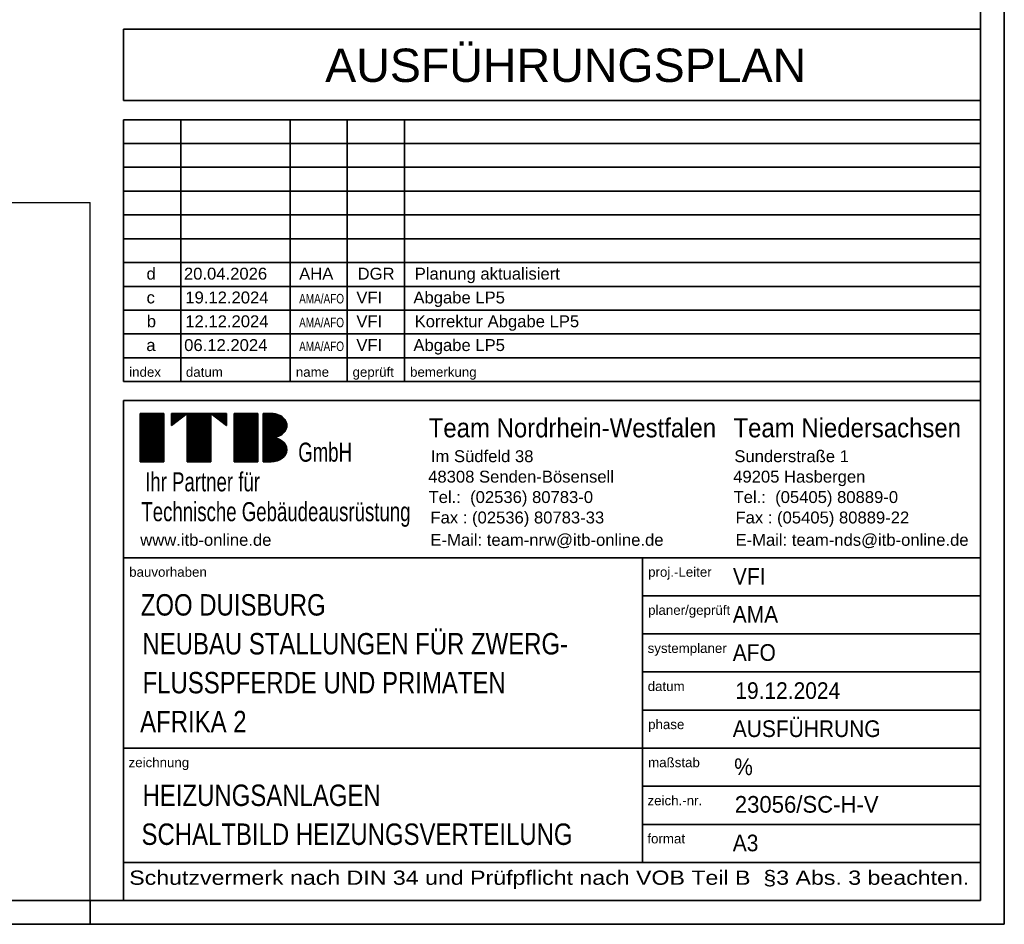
# Model space of a CAD drawing. Extents: x 80 to 674, y 297 to 717.
# Tile 6 of 7: x 467 to 674, y 297 to 487. Entities that reach past the tile are written whole.
import ezdxf

# ---------------------------------------------------------------- set-up
doc = ezdxf.new("R2010")
doc.units = 0
doc.layers.get('0').update_dxf_attribs({"lineweight": 25})
for name, color, linetype, lineweight in [('H_Geometrie', 7, 'Continuous', 25), ('Rahmen', 7, 'Continuous', 35), ('X_Legenden', 7, 'Continuous', 25), ('X_Rahmen', 7, 'Continuous', 25), ('X_Stempel', 7, 'Continuous', 35)]:
    doc.layers.add(name, color=color, linetype=linetype, lineweight=lineweight)
doc.styles.get("Standard").update_dxf_attribs({"font": 'arial.ttf'})

# ---------------------------------------------------------------- blocks, each defined once
blk = doc.blocks.new('Blockreferenz-A07EP4KVDI', base_point=(489.21, 302.32))
at = {"color": 0, "linetype": 'ByBlock', "ltscale": 0.35}
for p, q in [((669.21, 485.32), (489.21, 485.32)), ((489.21, 470.32), (489.21, 485.32)), ((669.21, 470.32), (489.21, 470.32)), ((669.21, 466.32), (489.21, 466.32)), ((489.21, 411.32), (489.21, 466.32)), ((501.21, 411.32), (501.21, 466.32)), ((524.21, 411.32), (524.21, 466.32)), ((536.21, 411.32), (536.21, 466.32)), ((548.21, 411.32), (548.21, 466.32)), ((669.21, 461.32), (489.21, 461.32)), ((669.21, 456.32), (489.21, 456.32)), ((669.21, 451.32), (489.21, 451.32)), ((669.21, 446.32), (489.21, 446.32)), ((669.21, 441.32), (489.21, 441.32)), ((669.21, 436.32), (489.21, 436.32)), ((669.21, 431.32), (489.21, 431.32)), ((669.21, 426.32), (489.21, 426.32)), ((669.21, 421.32), (489.21, 421.32)), ((669.21, 416.32), (489.21, 416.32)), ((669.21, 411.32), (489.21, 411.32)), ((669.21, 407.32), (489.21, 407.32)), ((489.21, 302.32), (489.21, 407.32)), ((669.21, 374.32), (489.21, 374.32)), ((598.21, 310.32), (598.21, 374.32)), ((669.21, 366.32), (598.21, 366.32)), ((669.21, 358.32), (598.21, 358.32)), ((669.21, 350.32), (598.21, 350.32)), ((669.21, 342.32), (598.21, 342.32)), ((669.21, 334.32), (489.21, 334.32)), ((669.21, 326.32), (598.21, 326.32)), ((669.21, 318.32), (598.21, 318.32)), ((669.21, 310.32), (489.21, 310.32)), ((669.21, 302.32), (489.21, 302.32))]:
    blk.add_line(p, q, dxfattribs=at)
at = {"color": 169, "linetype": 'ByBlock', "ltscale": 0.35, "true_color": 0x262f66}
for p, q in [((492.7, 404.62), (497.64, 404.62)), ((492.7, 394.49), (492.7, 404.62)), ((492.7, 404.62), (497.64, 404.62)), ((492.7, 404.55), (497.64, 404.55)), ((492.7, 404.48), (497.64, 404.48)), ((492.7, 404.42), (497.64, 404.42)), ((492.7, 404.35), (497.64, 404.35)), ((492.7, 404.29), (497.64, 404.29)), ((492.7, 404.22), (497.64, 404.22)), ((492.7, 404.15), (497.64, 404.15)), ((492.7, 404.09), (497.64, 404.09)), ((492.7, 404.02), (497.64, 404.02)), ((492.7, 403.96), (497.64, 403.96)), ((492.7, 403.89), (497.64, 403.89)), ((492.7, 403.82), (497.64, 403.82)), ((492.7, 403.76), (497.64, 403.76)), ((492.7, 403.69), (497.64, 403.69)), ((492.7, 403.63), (497.64, 403.63)), ((492.7, 403.56), (497.64, 403.56)), ((492.7, 403.49), (497.64, 403.49)), ((492.7, 403.43), (497.64, 403.43)), ((492.7, 403.36), (497.64, 403.36)), ((492.7, 403.3), (497.64, 403.3)), ((497.64, 404.62), (497.64, 394.49)), ((499.29, 404.62), (510.82, 404.62)), ((499.29, 404.62), (502.57, 404.62)), ((499.29, 402.09), (499.29, 404.62)), ((502.58, 404.62), (499.29, 402.09)), ((499.29, 404.55), (502.49, 404.55)), ((499.29, 404.48), (502.4, 404.48)), ((499.29, 404.42), (502.31, 404.42)), ((499.29, 404.35), (502.23, 404.35)), ((499.29, 404.29), (502.14, 404.29)), ((499.29, 404.22), (502.06, 404.22)), ((499.29, 404.15), (501.97, 404.15)), ((499.29, 404.09), (501.88, 404.09)), ((499.29, 404.02), (501.8, 404.02)), ((499.29, 403.96), (501.71, 403.96)), ((499.29, 403.89), (501.63, 403.89)), ((499.29, 403.82), (501.54, 403.82)), ((499.29, 403.76), (501.46, 403.76)), ((499.29, 403.69), (501.37, 403.69)), ((499.29, 403.63), (501.28, 403.63)), ((499.29, 403.56), (501.2, 403.56)), ((499.29, 403.49), (501.11, 403.49)), ((499.29, 403.43), (501.03, 403.43)), ((499.29, 403.36), (500.94, 403.36)), ((499.29, 403.3), (500.86, 403.3)), ((502.58, 394.49), (502.58, 404.62)), ((502.58, 394.49), (502.58, 404.62)), ((502.58, 404.62), (507.52, 404.62)), ((502.58, 404.55), (507.52, 404.55)), ((502.58, 404.48), (507.52, 404.48)), ((502.58, 404.42), (507.52, 404.42)), ((502.58, 404.35), (507.52, 404.35)), ((502.58, 404.29), (507.52, 404.29)), ((502.58, 404.22), (507.52, 404.22)), ((502.58, 404.15), (507.52, 404.15)), ((502.58, 404.09), (507.52, 404.09)), ((502.58, 404.02), (507.52, 404.02)), ((502.58, 403.96), (507.52, 403.96)), ((502.58, 403.89), (507.52, 403.89)), ((502.58, 403.82), (507.52, 403.82)), ((502.58, 403.76), (507.52, 403.76)), ((502.58, 403.69), (507.52, 403.69)), ((502.58, 403.63), (507.52, 403.63)), ((502.58, 403.56), (507.52, 403.56)), ((502.58, 403.49), (507.52, 403.49)), ((502.58, 403.43), (507.52, 403.43)), ((502.58, 403.36), (507.52, 403.36)), ((502.58, 403.3), (507.52, 403.3)), ((507.52, 404.62), (507.52, 394.49)), ((510.82, 402.09), (507.52, 404.62)), ((510.82, 402.09), (507.52, 404.62)), ((507.53, 404.62), (510.82, 404.62)), ((507.62, 404.55), (510.82, 404.55)), ((507.7, 404.48), (510.82, 404.48)), ((507.79, 404.42), (510.82, 404.42)), ((507.87, 404.35), (510.82, 404.35)), ((507.96, 404.29), (510.82, 404.29)), ((508.05, 404.22), (510.82, 404.22)), ((508.13, 404.15), (510.82, 404.15)), ((508.22, 404.09), (510.82, 404.09)), ((508.3, 404.02), (510.82, 404.02)), ((508.39, 403.96), (510.82, 403.96)), ((508.47, 403.89), (510.82, 403.89)), ((508.56, 403.82), (510.82, 403.82)), ((508.65, 403.76), (510.82, 403.76)), ((508.73, 403.69), (510.82, 403.69)), ((508.82, 403.63), (510.82, 403.63)), ((508.9, 403.56), (510.82, 403.56)), ((508.99, 403.49), (510.82, 403.49)), ((509.08, 403.43), (510.82, 403.43)), ((509.16, 403.36), (510.82, 403.36)), ((509.25, 403.3), (510.82, 403.3)), ((510.82, 404.62), (510.82, 402.09)), ((512.46, 404.62), (517.41, 404.62)), ((512.46, 394.49), (512.46, 404.62)), ((512.46, 404.62), (517.41, 404.62)), ((512.46, 404.55), (517.41, 404.55)), ((512.46, 404.48), (517.41, 404.48)), ((512.46, 404.42), (517.41, 404.42)), ((512.46, 404.35), (517.41, 404.35)), ((512.46, 404.29), (517.41, 404.29)), ((512.46, 404.22), (517.41, 404.22)), ((512.46, 404.15), (517.41, 404.15)), ((512.46, 404.09), (517.41, 404.09)), ((512.46, 404.02), (517.41, 404.02)), ((512.46, 403.96), (517.41, 403.96)), ((512.46, 403.89), (517.41, 403.89)), ((512.46, 403.82), (517.41, 403.82)), ((512.46, 403.76), (517.41, 403.76)), ((512.46, 403.69), (517.41, 403.69)), ((512.46, 403.63), (517.41, 403.63)), ((512.46, 403.56), (517.41, 403.56)), ((512.46, 403.49), (517.41, 403.49)), ((512.46, 403.43), (517.41, 403.43)), ((512.46, 403.36), (517.41, 403.36)), ((512.46, 403.3), (517.41, 403.3)), ((517.41, 404.62), (517.41, 394.49)), ((518.56, 404.62), (520.21, 404.62)), ((518.56, 404.62), (520.45, 404.62)), ((518.56, 394.49), (518.56, 404.62)), ((518.56, 404.55), (520.99, 404.55)), ((518.56, 404.48), (521.28, 404.48)), ((518.56, 404.42), (521.5, 404.42)), ((518.56, 404.35), (521.69, 404.35)), ((518.56, 404.29), (521.85, 404.29)), ((518.56, 404.22), (521.99, 404.22)), ((518.56, 404.15), (522.12, 404.15)), ((518.56, 404.09), (522.23, 404.09)), ((518.56, 404.02), (522.34, 404.02)), ((518.56, 403.96), (522.43, 403.96)), ((518.56, 403.89), (522.52, 403.89)), ((518.56, 403.82), (522.61, 403.82)), ((518.56, 403.76), (522.69, 403.76)), ((518.56, 403.69), (522.76, 403.69)), ((518.56, 403.63), (522.83, 403.63)), ((518.56, 403.56), (522.89, 403.56)), ((518.56, 403.49), (522.95, 403.49)), ((518.56, 403.43), (523, 403.43)), ((518.56, 403.36), (523.06, 403.36)), ((518.56, 403.3), (523.1, 403.3)), ((492.7, 403.23), (497.64, 403.23)), ((492.7, 403.16), (497.64, 403.16)), ((492.7, 403.1), (497.64, 403.1)), ((492.7, 403.03), (497.64, 403.03)), ((492.7, 402.97), (497.64, 402.97)), ((492.7, 402.9), (497.64, 402.9)), ((492.7, 402.83), (497.64, 402.83)), ((492.7, 402.77), (497.64, 402.77)), ((492.7, 402.7), (497.64, 402.7)), ((492.7, 402.64), (497.64, 402.64)), ((492.7, 402.57), (497.64, 402.57)), ((492.7, 402.5), (497.64, 402.5)), ((492.7, 402.44), (497.64, 402.44)), ((492.7, 402.37), (497.64, 402.37)), ((492.7, 402.31), (497.64, 402.31)), ((492.7, 402.24), (497.64, 402.24)), ((492.7, 402.17), (497.64, 402.17)), ((492.7, 402.11), (497.64, 402.11)), ((492.7, 402.04), (497.64, 402.04)), ((492.7, 401.98), (497.64, 401.98)), ((492.7, 401.91), (497.64, 401.91)), ((492.7, 401.84), (497.64, 401.84)), ((492.7, 401.78), (497.64, 401.78)), ((492.7, 401.71), (497.64, 401.71)), ((492.7, 401.65), (497.64, 401.65)), ((492.7, 401.58), (497.64, 401.58)), ((492.7, 401.51), (497.64, 401.51)), ((492.7, 401.45), (497.64, 401.45)), ((492.7, 401.38), (497.64, 401.38)), ((492.7, 401.32), (497.64, 401.32)), ((492.7, 401.25), (497.64, 401.25)), ((499.29, 403.23), (500.77, 403.23)), ((499.29, 403.16), (500.68, 403.16)), ((499.29, 403.1), (500.6, 403.1)), ((499.29, 403.03), (500.51, 403.03)), ((499.29, 402.97), (500.43, 402.97)), ((499.29, 402.9), (500.34, 402.9)), ((499.29, 402.83), (500.25, 402.83)), ((499.29, 402.77), (500.17, 402.77)), ((499.29, 402.7), (500.08, 402.7)), ((499.29, 402.64), (500, 402.64)), ((499.29, 402.57), (499.91, 402.57)), ((499.29, 402.5), (499.83, 402.5)), ((499.29, 402.44), (499.74, 402.44)), ((499.29, 402.37), (499.65, 402.37)), ((499.29, 402.31), (499.57, 402.31)), ((499.29, 402.24), (499.48, 402.24)), ((499.29, 402.17), (499.4, 402.17)), ((499.29, 402.11), (499.31, 402.11)), ((502.58, 403.23), (507.52, 403.23)), ((502.58, 403.16), (507.52, 403.16)), ((502.58, 403.1), (507.52, 403.1)), ((502.58, 403.03), (507.52, 403.03)), ((502.58, 402.97), (507.52, 402.97)), ((502.58, 402.9), (507.52, 402.9)), ((502.58, 402.83), (507.52, 402.83)), ((502.58, 402.77), (507.52, 402.77)), ((502.58, 402.7), (507.52, 402.7)), ((502.58, 402.64), (507.52, 402.64)), ((502.58, 402.57), (507.52, 402.57)), ((502.58, 402.5), (507.52, 402.5)), ((502.58, 402.44), (507.52, 402.44)), ((502.58, 402.37), (507.52, 402.37)), ((502.58, 402.31), (507.52, 402.31)), ((502.58, 402.24), (507.52, 402.24)), ((502.58, 402.17), (507.52, 402.17)), ((502.58, 402.11), (507.52, 402.11)), ((502.58, 402.04), (507.52, 402.04)), ((502.58, 401.98), (507.52, 401.98)), ((502.58, 401.91), (507.52, 401.91)), ((502.58, 401.84), (507.52, 401.84)), ((502.58, 401.78), (507.52, 401.78)), ((502.58, 401.71), (507.52, 401.71)), ((502.58, 401.65), (507.52, 401.65)), ((502.58, 401.58), (507.52, 401.58)), ((502.58, 401.51), (507.52, 401.51)), ((502.58, 401.45), (507.52, 401.45)), ((502.58, 401.38), (507.52, 401.38)), ((502.58, 401.32), (507.52, 401.32)), ((502.58, 401.25), (507.52, 401.25)), ((509.33, 403.23), (510.82, 403.23)), ((509.42, 403.16), (510.82, 403.16)), ((509.5, 403.1), (510.82, 403.1)), ((509.59, 403.03), (510.82, 403.03)), ((509.68, 402.97), (510.82, 402.97)), ((509.76, 402.9), (510.82, 402.9)), ((509.85, 402.83), (510.82, 402.83)), ((509.93, 402.77), (510.82, 402.77)), ((510.02, 402.7), (510.82, 402.7)), ((510.1, 402.64), (510.82, 402.64)), ((510.19, 402.57), (510.82, 402.57)), ((510.28, 402.5), (510.82, 402.5)), ((510.36, 402.44), (510.82, 402.44)), ((510.45, 402.37), (510.82, 402.37)), ((510.53, 402.31), (510.82, 402.31)), ((510.62, 402.24), (510.82, 402.24)), ((510.71, 402.17), (510.82, 402.17)), ((510.79, 402.11), (510.82, 402.11)), ((512.46, 403.23), (517.41, 403.23)), ((512.46, 403.16), (517.41, 403.16)), ((512.46, 403.1), (517.41, 403.1)), ((512.46, 403.03), (517.41, 403.03)), ((512.46, 402.97), (517.41, 402.97)), ((512.46, 402.9), (517.41, 402.9)), ((512.46, 402.83), (517.41, 402.83)), ((512.46, 402.77), (517.41, 402.77)), ((512.46, 402.7), (517.41, 402.7)), ((512.46, 402.64), (517.41, 402.64)), ((512.46, 402.57), (517.41, 402.57)), ((512.46, 402.5), (517.41, 402.5)), ((512.46, 402.44), (517.41, 402.44)), ((512.46, 402.37), (517.41, 402.37)), ((512.46, 402.31), (517.41, 402.31)), ((512.46, 402.24), (517.41, 402.24)), ((512.46, 402.17), (517.41, 402.17)), ((512.46, 402.11), (517.41, 402.11)), ((512.46, 402.04), (517.41, 402.04)), ((512.46, 401.98), (517.41, 401.98)), ((512.46, 401.91), (517.41, 401.91)), ((512.46, 401.84), (517.41, 401.84)), ((512.46, 401.78), (517.41, 401.78)), ((512.46, 401.71), (517.41, 401.71)), ((512.46, 401.65), (517.41, 401.65)), ((512.46, 401.58), (517.41, 401.58)), ((512.46, 401.51), (517.41, 401.51)), ((512.46, 401.45), (517.41, 401.45)), ((512.46, 401.38), (517.41, 401.38)), ((512.46, 401.32), (517.41, 401.32)), ((512.46, 401.25), (517.41, 401.25)), ((518.56, 403.23), (523.15, 403.23)), ((518.56, 403.16), (523.19, 403.16)), ((518.56, 403.1), (523.23, 403.1)), ((518.56, 403.03), (523.26, 403.03)), ((518.56, 402.97), (523.3, 402.97)), ((518.56, 402.9), (523.33, 402.9)), ((518.56, 402.83), (523.36, 402.83)), ((518.56, 402.77), (523.38, 402.77)), ((518.56, 402.7), (523.4, 402.7)), ((518.56, 402.64), (523.42, 402.64)), ((518.56, 402.57), (523.44, 402.57)), ((518.56, 402.5), (523.46, 402.5)), ((518.56, 402.44), (523.47, 402.44)), ((518.56, 402.37), (523.48, 402.37)), ((518.56, 402.31), (523.49, 402.31)), ((518.56, 402.24), (523.5, 402.24)), ((518.56, 402.17), (523.5, 402.17)), ((518.56, 402.11), (523.5, 402.11)), ((518.56, 402.04), (523.5, 402.04)), ((518.56, 401.98), (523.5, 401.98)), ((518.56, 401.91), (523.49, 401.91)), ((518.56, 401.84), (523.49, 401.84)), ((518.56, 401.78), (523.48, 401.78)), ((518.56, 401.71), (523.46, 401.71)), ((518.56, 401.65), (523.45, 401.65)), ((518.56, 401.58), (523.43, 401.58)), ((518.56, 401.51), (523.42, 401.51)), ((518.56, 401.45), (523.39, 401.45)), ((518.56, 401.38), (523.37, 401.38)), ((518.56, 401.32), (523.34, 401.32)), ((518.56, 401.25), (523.32, 401.25)), ((492.7, 401.18), (497.64, 401.18)), ((492.7, 401.12), (497.64, 401.12)), ((492.7, 401.05), (497.64, 401.05)), ((492.7, 400.99), (497.64, 400.99)), ((492.7, 400.92), (497.64, 400.92)), ((492.7, 400.85), (497.64, 400.85)), ((492.7, 400.79), (497.64, 400.79)), ((492.7, 400.72), (497.64, 400.72)), ((492.7, 400.66), (497.64, 400.66)), ((492.7, 400.59), (497.64, 400.59)), ((492.7, 400.52), (497.64, 400.52)), ((492.7, 400.46), (497.64, 400.46)), ((492.7, 400.39), (497.64, 400.39)), ((492.7, 400.33), (497.64, 400.33)), ((492.7, 400.26), (497.64, 400.26)), ((492.7, 400.19), (497.64, 400.19)), ((492.7, 400.13), (497.64, 400.13)), ((492.7, 400.06), (497.64, 400.06)), ((492.7, 400), (497.64, 400)), ((492.7, 399.93), (497.64, 399.93)), ((492.7, 399.86), (497.64, 399.86)), ((492.7, 399.8), (497.64, 399.8)), ((492.7, 399.73), (497.64, 399.73)), ((492.7, 399.67), (497.64, 399.67)), ((492.7, 399.6), (497.64, 399.6)), ((492.7, 399.53), (497.64, 399.53)), ((492.7, 399.47), (497.64, 399.47)), ((492.7, 399.4), (497.64, 399.4)), ((492.7, 399.34), (497.64, 399.34)), ((492.7, 399.27), (497.64, 399.27)), ((492.7, 399.2), (497.64, 399.2)), ((502.58, 401.18), (507.52, 401.18)), ((502.58, 401.12), (507.52, 401.12)), ((502.58, 401.05), (507.52, 401.05)), ((502.58, 400.99), (507.52, 400.99)), ((502.58, 400.92), (507.52, 400.92)), ((502.58, 400.85), (507.52, 400.85)), ((502.58, 400.79), (507.52, 400.79)), ((502.58, 400.72), (507.52, 400.72)), ((502.58, 400.66), (507.52, 400.66)), ((502.58, 400.59), (507.52, 400.59)), ((502.58, 400.52), (507.52, 400.52)), ((502.58, 400.46), (507.52, 400.46)), ((502.58, 400.39), (507.52, 400.39)), ((502.58, 400.33), (507.52, 400.33)), ((502.58, 400.26), (507.52, 400.26)), ((502.58, 400.19), (507.52, 400.19)), ((502.58, 400.13), (507.52, 400.13)), ((502.58, 400.06), (507.52, 400.06)), ((502.58, 400), (507.52, 400)), ((502.58, 399.93), (507.52, 399.93)), ((502.58, 399.86), (507.52, 399.86)), ((502.58, 399.8), (507.52, 399.8)), ((502.58, 399.73), (507.52, 399.73)), ((502.58, 399.67), (507.52, 399.67)), ((502.58, 399.6), (507.52, 399.6)), ((502.58, 399.53), (507.52, 399.53)), ((502.58, 399.47), (507.52, 399.47)), ((502.58, 399.4), (507.52, 399.4)), ((502.58, 399.34), (507.52, 399.34)), ((502.58, 399.27), (507.52, 399.27)), ((502.58, 399.2), (507.52, 399.2)), ((512.46, 401.18), (517.41, 401.18)), ((512.46, 401.12), (517.41, 401.12)), ((512.46, 401.05), (517.41, 401.05)), ((512.46, 400.99), (517.41, 400.99)), ((512.46, 400.92), (517.41, 400.92)), ((512.46, 400.85), (517.41, 400.85)), ((512.46, 400.79), (517.41, 400.79)), ((512.46, 400.72), (517.41, 400.72)), ((512.46, 400.66), (517.41, 400.66)), ((512.46, 400.59), (517.41, 400.59)), ((512.46, 400.52), (517.41, 400.52)), ((512.46, 400.46), (517.41, 400.46)), ((512.46, 400.39), (517.41, 400.39)), ((512.46, 400.33), (517.41, 400.33)), ((512.46, 400.26), (517.41, 400.26)), ((512.46, 400.19), (517.41, 400.19)), ((512.46, 400.13), (517.41, 400.13)), ((512.46, 400.06), (517.41, 400.06)), ((512.46, 400), (517.41, 400)), ((512.46, 399.93), (517.41, 399.93)), ((512.46, 399.86), (517.41, 399.86)), ((512.46, 399.8), (517.41, 399.8)), ((512.46, 399.73), (517.41, 399.73)), ((512.46, 399.67), (517.41, 399.67)), ((512.46, 399.6), (517.41, 399.6)), ((512.46, 399.53), (517.41, 399.53)), ((512.46, 399.47), (517.41, 399.47)), ((512.46, 399.4), (517.41, 399.4)), ((512.46, 399.34), (517.41, 399.34)), ((512.46, 399.27), (517.41, 399.27)), ((512.46, 399.2), (517.41, 399.2)), ((518.56, 401.18), (523.28, 401.18)), ((518.56, 401.12), (523.25, 401.12)), ((518.56, 401.05), (523.21, 401.05)), ((518.56, 400.99), (523.17, 400.99)), ((518.56, 400.92), (523.13, 400.92)), ((518.56, 400.85), (523.08, 400.85)), ((518.56, 400.79), (523.03, 400.79)), ((518.56, 400.72), (522.98, 400.72)), ((518.56, 400.66), (522.92, 400.66)), ((518.56, 400.59), (522.86, 400.59)), ((518.56, 400.52), (522.8, 400.52)), ((518.56, 400.46), (522.73, 400.46)), ((518.56, 400.39), (522.65, 400.39)), ((518.56, 400.33), (522.57, 400.33)), ((518.56, 400.26), (522.49, 400.26)), ((518.56, 400.19), (522.4, 400.19)), ((518.56, 400.13), (522.3, 400.13)), ((518.56, 400.06), (522.19, 400.06)), ((518.56, 400), (522.07, 400)), ((518.56, 399.93), (521.93, 399.93)), ((518.56, 399.86), (521.79, 399.86)), ((518.56, 399.8), (521.62, 399.8)), ((518.56, 399.73), (521.42, 399.73)), ((518.56, 399.67), (521.18, 399.67)), ((518.56, 399.6), (520.83, 399.6)), ((518.56, 399.53), (520.62, 399.53)), ((518.56, 399.47), (521.06, 399.47)), ((518.56, 399.4), (521.33, 399.4)), ((518.56, 399.34), (521.54, 399.34)), ((518.56, 399.27), (521.72, 399.27)), ((518.56, 399.2), (521.88, 399.2)), ((492.7, 399.14), (497.64, 399.14)), ((492.7, 399.07), (497.64, 399.07)), ((492.7, 399.01), (497.64, 399.01)), ((492.7, 398.94), (497.64, 398.94)), ((492.7, 398.87), (497.64, 398.87)), ((492.7, 398.81), (497.64, 398.81)), ((492.7, 398.74), (497.64, 398.74)), ((492.7, 398.68), (497.64, 398.68)), ((492.7, 398.61), (497.64, 398.61)), ((492.7, 398.54), (497.64, 398.54)), ((492.7, 398.48), (497.64, 398.48)), ((492.7, 398.41), (497.64, 398.41)), ((492.7, 398.35), (497.64, 398.35)), ((492.7, 398.28), (497.64, 398.28)), ((492.7, 398.21), (497.64, 398.21)), ((492.7, 398.15), (497.64, 398.15)), ((492.7, 398.08), (497.64, 398.08)), ((492.7, 398.02), (497.64, 398.02)), ((492.7, 397.95), (497.64, 397.95)), ((492.7, 397.88), (497.64, 397.88)), ((492.7, 397.82), (497.64, 397.82)), ((492.7, 397.75), (497.64, 397.75)), ((492.7, 397.69), (497.64, 397.69)), ((492.7, 397.62), (497.64, 397.62)), ((492.7, 397.55), (497.64, 397.55)), ((492.7, 397.49), (497.64, 397.49)), ((492.7, 397.42), (497.64, 397.42)), ((492.7, 397.36), (497.64, 397.36)), ((492.7, 397.29), (497.64, 397.29)), ((492.7, 397.22), (497.64, 397.22)), ((492.7, 397.16), (497.64, 397.16)), ((492.7, 397.09), (497.64, 397.09)), ((502.58, 399.14), (507.52, 399.14)), ((502.58, 399.07), (507.52, 399.07)), ((502.58, 399.01), (507.52, 399.01)), ((502.58, 398.94), (507.52, 398.94)), ((502.58, 398.87), (507.52, 398.87)), ((502.58, 398.81), (507.52, 398.81)), ((502.58, 398.74), (507.52, 398.74)), ((502.58, 398.68), (507.52, 398.68)), ((502.58, 398.61), (507.52, 398.61)), ((502.58, 398.54), (507.52, 398.54)), ((502.58, 398.48), (507.52, 398.48)), ((502.58, 398.41), (507.52, 398.41)), ((502.58, 398.35), (507.52, 398.35)), ((502.58, 398.28), (507.52, 398.28)), ((502.58, 398.21), (507.52, 398.21)), ((502.58, 398.15), (507.52, 398.15)), ((502.58, 398.08), (507.52, 398.08)), ((502.58, 398.02), (507.52, 398.02)), ((502.58, 397.95), (507.52, 397.95)), ((502.58, 397.88), (507.52, 397.88)), ((502.58, 397.82), (507.52, 397.82)), ((502.58, 397.75), (507.52, 397.75)), ((502.58, 397.69), (507.52, 397.69)), ((502.58, 397.62), (507.52, 397.62)), ((502.58, 397.55), (507.52, 397.55)), ((502.58, 397.49), (507.52, 397.49)), ((502.58, 397.42), (507.52, 397.42)), ((502.58, 397.36), (507.52, 397.36)), ((502.58, 397.29), (507.52, 397.29)), ((502.58, 397.22), (507.52, 397.22)), ((502.58, 397.16), (507.52, 397.16)), ((502.58, 397.09), (507.52, 397.09)), ((512.46, 399.14), (517.41, 399.14)), ((512.46, 399.07), (517.41, 399.07)), ((512.46, 399.01), (517.41, 399.01)), ((512.46, 398.94), (517.41, 398.94)), ((512.46, 398.87), (517.41, 398.87)), ((512.46, 398.81), (517.41, 398.81)), ((512.46, 398.74), (517.41, 398.74)), ((512.46, 398.68), (517.41, 398.68)), ((512.46, 398.61), (517.41, 398.61)), ((512.46, 398.54), (517.41, 398.54)), ((512.46, 398.48), (517.41, 398.48)), ((512.46, 398.41), (517.41, 398.41)), ((512.46, 398.35), (517.41, 398.35)), ((512.46, 398.28), (517.41, 398.28)), ((512.46, 398.21), (517.41, 398.21)), ((512.46, 398.15), (517.41, 398.15)), ((512.46, 398.08), (517.41, 398.08)), ((512.46, 398.02), (517.41, 398.02)), ((512.46, 397.95), (517.41, 397.95)), ((512.46, 397.88), (517.41, 397.88)), ((512.46, 397.82), (517.41, 397.82)), ((512.46, 397.75), (517.41, 397.75)), ((512.46, 397.69), (517.41, 397.69)), ((512.46, 397.62), (517.41, 397.62)), ((512.46, 397.55), (517.41, 397.55)), ((512.46, 397.49), (517.41, 397.49)), ((512.46, 397.42), (517.41, 397.42)), ((512.46, 397.36), (517.41, 397.36)), ((512.46, 397.29), (517.41, 397.29)), ((512.46, 397.22), (517.41, 397.22)), ((512.46, 397.16), (517.41, 397.16)), ((512.46, 397.09), (517.41, 397.09)), ((518.56, 399.14), (522.02, 399.14)), ((518.56, 399.07), (522.14, 399.07)), ((518.56, 399.01), (522.25, 399.01)), ((518.56, 398.94), (522.36, 398.94)), ((518.56, 398.87), (522.45, 398.87)), ((518.56, 398.81), (522.54, 398.81)), ((518.56, 398.74), (522.62, 398.74)), ((518.56, 398.68), (522.7, 398.68)), ((518.56, 398.61), (522.77, 398.61)), ((518.56, 398.54), (522.84, 398.54)), ((518.56, 398.48), (522.9, 398.48)), ((518.56, 398.41), (522.96, 398.41)), ((518.56, 398.35), (523.01, 398.35)), ((518.56, 398.28), (523.07, 398.28)), ((518.56, 398.21), (523.11, 398.21)), ((518.56, 398.15), (523.16, 398.15)), ((518.56, 398.08), (523.2, 398.08)), ((518.56, 398.02), (523.24, 398.02)), ((518.56, 397.95), (523.27, 397.95)), ((518.56, 397.88), (523.3, 397.88)), ((518.56, 397.82), (523.33, 397.82)), ((518.56, 397.75), (523.36, 397.75)), ((518.56, 397.69), (523.39, 397.69)), ((518.56, 397.62), (523.41, 397.62)), ((518.56, 397.55), (523.43, 397.55)), ((518.56, 397.49), (523.44, 397.49)), ((518.56, 397.42), (523.46, 397.42)), ((518.56, 397.36), (523.47, 397.36)), ((518.56, 397.29), (523.48, 397.29)), ((518.56, 397.22), (523.49, 397.22)), ((518.56, 397.16), (523.5, 397.16)), ((518.56, 397.09), (523.5, 397.09)), ((492.7, 397.03), (497.64, 397.03)), ((492.7, 396.96), (497.64, 396.96)), ((492.7, 396.89), (497.64, 396.89)), ((492.7, 396.83), (497.64, 396.83)), ((492.7, 396.76), (497.64, 396.76)), ((492.7, 396.7), (497.64, 396.7)), ((492.7, 396.63), (497.64, 396.63)), ((492.7, 396.56), (497.64, 396.56)), ((492.7, 396.5), (497.64, 396.5)), ((492.7, 396.43), (497.64, 396.43)), ((492.7, 396.37), (497.64, 396.37)), ((492.7, 396.3), (497.64, 396.3)), ((492.7, 396.23), (497.64, 396.23)), ((492.7, 396.17), (497.64, 396.17)), ((492.7, 396.1), (497.64, 396.1)), ((492.7, 396.04), (497.64, 396.04)), ((492.7, 395.97), (497.64, 395.97)), ((492.7, 395.9), (497.64, 395.9)), ((492.7, 395.84), (497.64, 395.84)), ((492.7, 395.77), (497.64, 395.77)), ((492.7, 395.71), (497.64, 395.71)), ((492.7, 395.64), (497.64, 395.64)), ((492.7, 395.57), (497.64, 395.57)), ((492.7, 395.51), (497.64, 395.51)), ((492.7, 395.44), (497.64, 395.44)), ((492.7, 395.38), (497.64, 395.38)), ((492.7, 395.31), (497.64, 395.31)), ((492.7, 395.24), (497.64, 395.24)), ((492.7, 395.18), (497.64, 395.18)), ((492.7, 395.11), (497.64, 395.11)), ((492.7, 395.05), (497.64, 395.05)), ((502.58, 397.03), (507.52, 397.03)), ((502.58, 396.96), (507.52, 396.96)), ((502.58, 396.89), (507.52, 396.89)), ((502.58, 396.83), (507.52, 396.83)), ((502.58, 396.76), (507.52, 396.76)), ((502.58, 396.7), (507.52, 396.7)), ((502.58, 396.63), (507.52, 396.63)), ((502.58, 396.56), (507.52, 396.56)), ((502.58, 396.5), (507.52, 396.5)), ((502.58, 396.43), (507.52, 396.43)), ((502.58, 396.37), (507.52, 396.37)), ((502.58, 396.3), (507.52, 396.3)), ((502.58, 396.23), (507.52, 396.23)), ((502.58, 396.17), (507.52, 396.17)), ((502.58, 396.1), (507.52, 396.1)), ((502.58, 396.04), (507.52, 396.04)), ((502.58, 395.97), (507.52, 395.97)), ((502.58, 395.9), (507.52, 395.9)), ((502.58, 395.84), (507.52, 395.84)), ((502.58, 395.77), (507.52, 395.77)), ((502.58, 395.71), (507.52, 395.71)), ((502.58, 395.64), (507.52, 395.64)), ((502.58, 395.57), (507.52, 395.57)), ((502.58, 395.51), (507.52, 395.51)), ((502.58, 395.44), (507.52, 395.44)), ((502.58, 395.38), (507.52, 395.38)), ((502.58, 395.31), (507.52, 395.31)), ((502.58, 395.24), (507.52, 395.24)), ((502.58, 395.18), (507.52, 395.18)), ((502.58, 395.11), (507.52, 395.11)), ((502.58, 395.05), (507.52, 395.05)), ((512.46, 397.03), (517.41, 397.03)), ((512.46, 396.96), (517.41, 396.96)), ((512.46, 396.89), (517.41, 396.89)), ((512.46, 396.83), (517.41, 396.83)), ((512.46, 396.76), (517.41, 396.76)), ((512.46, 396.7), (517.41, 396.7)), ((512.46, 396.63), (517.41, 396.63)), ((512.46, 396.56), (517.41, 396.56)), ((512.46, 396.5), (517.41, 396.5)), ((512.46, 396.43), (517.41, 396.43)), ((512.46, 396.37), (517.41, 396.37)), ((512.46, 396.3), (517.41, 396.3)), ((512.46, 396.23), (517.41, 396.23)), ((512.46, 396.17), (517.41, 396.17)), ((512.46, 396.1), (517.41, 396.1)), ((512.46, 396.04), (517.41, 396.04)), ((512.46, 395.97), (517.41, 395.97)), ((512.46, 395.9), (517.41, 395.9)), ((512.46, 395.84), (517.41, 395.84)), ((512.46, 395.77), (517.41, 395.77)), ((512.46, 395.71), (517.41, 395.71)), ((512.46, 395.64), (517.41, 395.64)), ((512.46, 395.57), (517.41, 395.57)), ((512.46, 395.51), (517.41, 395.51)), ((512.46, 395.44), (517.41, 395.44)), ((512.46, 395.38), (517.41, 395.38)), ((512.46, 395.31), (517.41, 395.31)), ((512.46, 395.24), (517.41, 395.24)), ((512.46, 395.18), (517.41, 395.18)), ((512.46, 395.11), (517.41, 395.11)), ((512.46, 395.05), (517.41, 395.05)), ((518.56, 397.03), (523.5, 397.03)), ((518.56, 396.96), (523.5, 396.96)), ((518.56, 396.89), (523.5, 396.89)), ((518.56, 396.83), (523.49, 396.83)), ((518.56, 396.76), (523.48, 396.76)), ((518.56, 396.7), (523.47, 396.7)), ((518.56, 396.63), (523.46, 396.63)), ((518.56, 396.56), (523.45, 396.56)), ((518.56, 396.5), (523.43, 396.5)), ((518.56, 396.43), (523.41, 396.43)), ((518.56, 396.37), (523.39, 396.37)), ((518.56, 396.3), (523.37, 396.3)), ((518.56, 396.23), (523.34, 396.23)), ((518.56, 396.17), (523.31, 396.17)), ((518.56, 396.1), (523.28, 396.1)), ((518.56, 396.04), (523.24, 396.04)), ((518.56, 395.97), (523.21, 395.97)), ((518.56, 395.9), (523.17, 395.9)), ((518.56, 395.84), (523.12, 395.84)), ((518.56, 395.77), (523.07, 395.77)), ((518.56, 395.71), (523.02, 395.71)), ((518.56, 395.64), (522.97, 395.64)), ((518.56, 395.57), (522.91, 395.57)), ((518.56, 395.51), (522.85, 395.51)), ((518.56, 395.44), (522.79, 395.44)), ((518.56, 395.38), (522.71, 395.38)), ((518.56, 395.31), (522.64, 395.31)), ((518.56, 395.24), (522.56, 395.24)), ((518.56, 395.18), (522.47, 395.18)), ((518.56, 395.11), (522.38, 395.11)), ((518.56, 395.05), (522.27, 395.05)), ((492.7, 394.98), (497.64, 394.98)), ((492.7, 394.91), (497.64, 394.91)), ((492.7, 394.85), (497.64, 394.85)), ((492.7, 394.78), (497.64, 394.78)), ((492.7, 394.72), (497.64, 394.72)), ((492.7, 394.65), (497.64, 394.65)), ((492.7, 394.58), (497.64, 394.58)), ((492.7, 394.52), (497.64, 394.52)), ((497.64, 394.49), (492.7, 394.49)), ((502.58, 394.98), (507.52, 394.98)), ((502.58, 394.91), (507.52, 394.91)), ((502.58, 394.85), (507.52, 394.85)), ((502.58, 394.78), (507.52, 394.78)), ((502.58, 394.72), (507.52, 394.72)), ((502.58, 394.65), (507.52, 394.65)), ((502.58, 394.58), (507.52, 394.58)), ((502.58, 394.52), (507.52, 394.52)), ((507.52, 394.49), (502.58, 394.49)), ((507.52, 394.49), (502.58, 394.49)), ((512.46, 394.98), (517.41, 394.98)), ((512.46, 394.91), (517.41, 394.91)), ((512.46, 394.85), (517.41, 394.85)), ((512.46, 394.78), (517.41, 394.78)), ((512.46, 394.72), (517.41, 394.72)), ((512.46, 394.65), (517.41, 394.65)), ((512.46, 394.58), (517.41, 394.58)), ((512.46, 394.52), (517.41, 394.52)), ((517.41, 394.49), (512.46, 394.49)), ((518.56, 394.98), (522.16, 394.98)), ((518.56, 394.91), (522.04, 394.91)), ((518.56, 394.85), (521.91, 394.85)), ((518.56, 394.78), (521.75, 394.78)), ((518.56, 394.72), (521.58, 394.72)), ((518.56, 394.65), (521.38, 394.65)), ((518.56, 394.58), (521.12, 394.58)), ((518.56, 394.52), (520.74, 394.52)), ((520.21, 394.49), (518.56, 394.49))]:
    blk.add_line(p, q, dxfattribs=at)
at = {"color": 169, "linetype": 'ByBlock', "ltscale": 0.35, "true_color": 0x262f66, "extrusion": (0, 0, -1)}
for centre, start_param in [((520.21, 402.09), 4.712389), ((520.21, 397.02), 4.717625)]:
    blk.add_ellipse(centre, major_axis=(3.29, 0), ratio=0.769231, start_param=start_param, end_param=7.853982, dxfattribs=at)
at = {"color": 0, "attachment_point": 1}
for s, insert, char_height in [('{\\fArial;AUSFÜHRUNGSPLAN}', (531.56, 481.25), 7), ('{\\fArial;d}', (494.03, 435.23), 2.5), ('{\\fArial;20.04.2026}', (501.89, 435.23), 2.5), ('{\\fArial;AHA}', (526.09, 435.23), 2.5), ('{\\fArial;DGR}', (538.37, 435.23), 2.5), ('{\\fArial;Planung aktualisiert}', (550.37, 435.23), 2.5), ('{\\fArial;19.12.2024}', (502.18, 430.23), 2.5), ('{\\fArial;VFI}', (538.11, 430.23), 2.5), ('{\\fArial;Abgabe LP5}', (550.09, 430.23), 2.5), ('{\\fArial;c}', (494.04, 430.23), 2.5), ('{\\W0.75;\\fArial;AMA/AFO}', (526.09, 429.73), 2), ('{\\fArial;b}', (494.09, 425.23), 2.5), ('{\\fArial;12.12.2024}', (502.18, 425.23), 2.5), ('{\\W0.75;\\fArial;AMA/AFO}', (526.09, 424.73), 2), ('{\\fArial;VFI}', (538.11, 425.23), 2.5), ('{\\fArial;Korrektur Abgabe LP5}', (550.35, 425.23), 2.5), ('{\\fArial;06.12.2024}', (501.94, 420.23), 2.5), ('{\\W0.75;\\fArial;AMA/AFO}', (526.09, 419.73), 2), ('{\\fArial;VFI}', (538.11, 420.23), 2.5), ('{\\fArial;Abgabe LP5}', (550.09, 420.23), 2.5), ('{\\fArial;a}', (493.99, 420.23), 2.5), ('{\\fArial;index}', (490.39, 414.32), 2), ('{\\fArial;datum}', (502.3, 414.32), 2), ('{\\fArial;name}', (525.39, 414.32), 2), ('{\\fArial;geprüft}', (537.3, 414.32), 2), ('{\\fArial;bemerkung}', (549.39, 414.32), 2), ('{\\W0.9;\\fArial;Team Nordrhein-Westfalen}', (553.31, 403.6), 4), ('{\\W0.9;\\fArial;Team Niedersachsen}', (617.32, 403.6), 4), ('{\\W0.7;\\fArial;GmbH}', (525.9, 398.49), 4), ('{\\fArial;Im Südfeld 38}', (553.76, 396.89), 2.5), ('{\\fArial;Sunderstraße 1}', (617.5, 396.89), 2.5), ('{\\W0.7;\\fArial;Ihr Partner für}', (493.74, 392.26), 4), ('{\\fArial;48308 Senden-Bösensell}', (553.19, 392.6), 2.5), ('{\\fArial;49205 Hasbergen}', (617.26, 392.6), 2.5), ('{\\fArial;Tel.:  (02536) 80783-0}', (553.27, 388.31), 2.5), ('{\\fArial;Tel.:  (05405) 80889-0}', (617.34, 388.31), 2.5), ('{\\W0.7;\\fArial;Technische Gebäudeausrüstung}', (492.95, 385.99), 4), ('{\\fArial;Fax : (02536) 80783-33}', (553.67, 384.02), 2.5), ('{\\fArial;Fax : (05405) 80889-22}', (617.74, 384.02), 2.5), ('{\\fArial;www.itb-online.de}', (492.71, 379.32), 2.5), ('{\\fArial;E-Mail: team-nrw@itb-online.de}', (553.67, 379.32), 2.5), ('{\\fArial;E-Mail: team-nds@itb-online.de}', (617.74, 379.32), 2.5), ('{\\fArial;bauvorhaben}', (490.39, 372.32), 2), ('{\\fArial;proj.-Leiter}', (599.39, 372.32), 2), ('{\\W0.9;\\fArial;VFI}', (617.2, 372.16), 3.5), ('{\\W0.8;\\fArial;ZOO DUISBURG}', (492.82, 366.67), 4.5), ('{\\fArial;planer/geprüft}', (599.39, 364.32), 2), ('{\\W0.9;\\fArial;AMA}', (617.17, 364.16), 3.5), ('{\\W0.8;\\fArial;NEUBAU STALLUNGEN FÜR ZWERG-}', (493.17, 358.5), 4.5), ('{\\fArial;systemplaner}', (599.29, 356.32), 2), ('{\\W0.9;\\fArial;AFO}', (617.17, 356.16), 3.5), ('{\\W0.8;\\fArial;FLUSSPFERDE UND PRIMATEN}', (493.2, 350.33), 4.5), ('{\\fArial;datum}', (599.3, 348.32), 2), ('{\\W0.9;\\fArial;19.12.2024}', (617.71, 348.16), 3.5), ('{\\W0.8;\\fArial;AFRIKA 2}', (492.69, 342.16), 4.5), ('{\\fArial;phase}', (599.39, 340.32), 2), ('{\\W0.9;\\fArial;AUSFÜHRUNG}', (617.17, 340.16), 3.5), ('{\\fArial;zeichnung}', (490.26, 332.32), 2), ('{\\fArial;maßstab}', (599.39, 332.32), 2), ('{\\W0.9;\\fArial;%}', (617.47, 332.16), 3.5), ('{\\W0.8;\\fArial;HEIZUNGSANLAGEN}', (493.2, 326.67), 4.5), ('{\\fArial;zeich.-nr.}', (599.26, 324.32), 2), ('{\\W0.8;\\fArial;SCHALTBILD HEIZUNGSVERTEILUNG}', (492.98, 318.5), 4.5), ('{\\fArial;format}', (599.23, 316.32), 2), ('{\\W0.9;\\fArial;A3}', (617.17, 316.16), 3.5), ('{\\W1.16;\\fArial;Schutzvermerk nach DIN 34 und Prüfpflicht nach VOB Teil B  §3 Abs. 3 beachten.}', (490.4, 308.62), 3)]:
    blk.add_mtext(s, dxfattribs=dict(at, insert=insert, char_height=char_height))
at = {"color": 0, "linetype": 'ByBlock', "ltscale": 0.35, "insert": (617.6, 324.27), "char_height": 3.5, "attachment_point": 1}
blk.add_mtext('{\\W0.95;\\fArial;23056/SC-H-V}', dxfattribs=at)
blk = doc.blocks.new('Blockreferenz-A07EP4KXDI', base_point=(80.21, 297.32))
at = {"layer": 'Rahmen', "color": 0, "linetype": 'ByBlock', "ltscale": 0.35}
for p, q in [((674.21, 297.32), (674.21, 717.32)), ((669.21, 712.32), (669.21, 302.32)), ((100.21, 302.32), (669.21, 302.32)), ((482.21, 297.32), (482.21, 302.32)), ((80.21, 297.32), (674.21, 297.32))]:
    blk.add_line(p, q, dxfattribs=at)
blk = doc.blocks.new('Blockreferenz-A07EP4KZDI', base_point=(216.11, 302.32))
at = {"layer": 'H_Geometrie', "color": 0, "linetype": 'ByBlock', "lineweight": -2, "ltscale": 0.25}
for p, q in [((216.11, 448.9), (482.21, 448.9)), ((482.21, 302.32), (482.21, 448.9)), ((216.11, 302.32), (482.21, 302.32))]:
    blk.add_line(p, q, dxfattribs=at)

msp = doc.modelspace()

# ---------------------------------------------------------------- block references
at = {"layer": 'X_Legenden', "ltscale": 0.25}
msp.add_blockref('Blockreferenz-A07EP4KZDI', (216.11, 302.32), dxfattribs=at)
at = {"layer": 'X_Rahmen', "ltscale": 0.25}
msp.add_blockref('Blockreferenz-A07EP4KXDI', (80.21, 297.32), dxfattribs=at)
at = {"layer": 'X_Stempel', "lineweight": -2, "ltscale": 0.13}
msp.add_blockref('Blockreferenz-A07EP4KVDI', (489.21, 302.32), dxfattribs=at)

doc.saveas('drawing.dxf')
